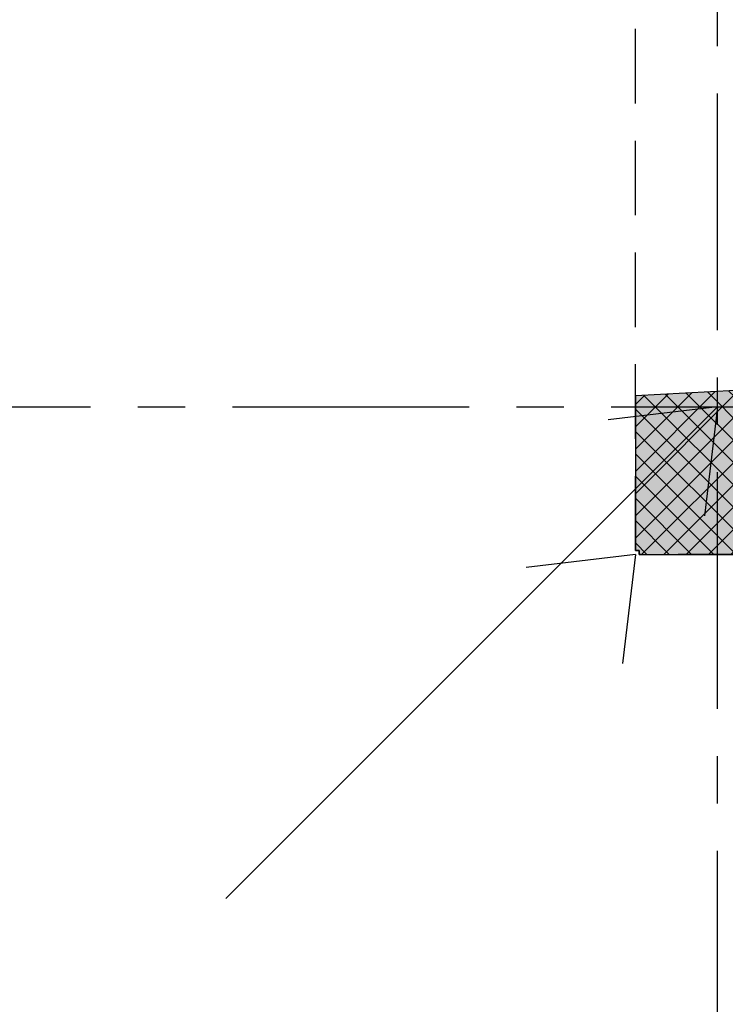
# Model space of a CAD drawing. Header units: millimetres. Extents: x 111285 to 237437, y -9513 to 52045.
# Tile 3 of 117: x 123674 to 126514, y -1811 to 2152. Entities that reach past the tile are written whole.
import ezdxf

# ---------------------------------------------------------------- set-up
doc = ezdxf.new("R2010")
doc.units = ezdxf.units.MM
doc.header["$LTSCALE"] = 100
doc.linetypes.add('CENTER', pattern=[50.8, 31.75, -6.35, 6.35, -6.35])
doc.linetypes.add('DASHED3', pattern=[4.5, 3, -1.5])
doc.layers.get('0').update_dxf_attribs({"color": 252})
for name, color, linetype in [('0-aanzicht', 252, 'Continuous'), ('0-arc-wanden', 252, 'Continuous'), ('0-constructie', 252, 'Continuous'), ('0-constructiehatch', 252, 'Continuous'), ('0-HOOFDSTRAMIEN', 1, 'CENTER'), ('X-ref', 252, 'Continuous')]:
    doc.layers.add(name, color=color, linetype=linetype)
doc.layers.add('OTH 160 HULP NON PLOT', color=252, linetype='Continuous', plot=False)

# ---------------------------------------------------------------- blocks, each defined once
blk = doc.blocks.new('U-STRAMIEN')
at = {"layer": '0-HOOFDSTRAMIEN', "ltscale": 0.3}
for points in [[(0, -4264), (0, 47464)], [(-5000, 0), (68000, 0)]]:
    blk.add_lwpolyline(points, dxfattribs=at)
blk = doc.blocks.new('160-600')
at = {"layer": 'OTH 160 HULP NON PLOT', "ltscale": 50}
for q in [(-1978.6, -1978.6), (-439.3, -52.5), (-52.5, -439.3), (0, 0)]:
    blk.add_line((0, 0), q, dxfattribs=at)
blk = doc.blocks.new('onderlegger beganegrond')
at = {"layer": '0-arc-wanden', "ltscale": 0.1}
h = blk.add_hatch(dxfattribs=at)
h.set_pattern_fill('ANSI37', color=256, scale=20, style=0)
h.set_pattern_definition([(45, (330, 594), (-44.901, 44.901), []), (135, (330, 594), (-44.901, -44.901), [])])
h.paths.add_polyline_path([(433, 433), (433, 630), (403, 630), (403, 660), (0, 638), (0, 15), (15, 15), (15, 0), (638, 0), (660, 403), (630, 403), (630, 433)])
at = {"layer": '0-constructiehatch', "ltscale": 0.1}
blk.add_hatch(color=256, dxfattribs=at).paths.add_polyline_path([(433, 433), (433, 630), (403, 630), (403, 660), (0, 638), (0, 15), (15, 15), (15, 0), (638, 0), (660, 403), (630, 403), (630, 433)])
at = {"layer": '0-aanzicht', "linetype": 'DASHED3'}
blk.add_lwpolyline([(64822, 0), (15, 0), (15, 15), (0, 15), (0, 44373), (15, 44373), (15, 44388), (33060, 44388)], dxfattribs=at)
at = {"layer": '0-constructie', "ltscale": 10}
blk.add_lwpolyline([(433, 433), (433, 630), (403, 630), (403, 660), (0, 638), (0, 15), (15, 15), (15, 0), (638, 0), (660, 403), (630, 403), (630, 433)], close=True, dxfattribs=at)
at = {"layer": 'OTH 160 HULP NON PLOT', "ltscale": 50}
for q in [(-439.3, -52.5), (-52.5, -439.3)]:
    blk.add_line((0, 0), q, dxfattribs=at)
at = {"layer": 'X-ref'}
blk.add_blockref('160-600', (330, 594), dxfattribs=at)

msp = doc.modelspace()

# ---------------------------------------------------------------- linework, layer by layer
at = {"layer": 'OTH 160 HULP NON PLOT', "ltscale": 50}
for q in [(124503.4, -1384.6), (124503.4, -1384.6), (124503.4, -1384.6), (126042.7, 541.5), (126042.7, 541.5), (126042.7, 541.5), (126429.5, 154.7), (126429.5, 154.7), (126429.5, 154.7), (126482, 594), (126482, 594), (126482, 594)]:
    msp.add_line((126482, 594), q, dxfattribs=at)

# ---------------------------------------------------------------- block references
msp.add_blockref('onderlegger beganegrond', (126152, 0))
at = {"layer": '0-HOOFDSTRAMIEN'}
msp.add_blockref('U-STRAMIEN', (126482, 594), dxfattribs=at)

doc.saveas('drawing.dxf')
